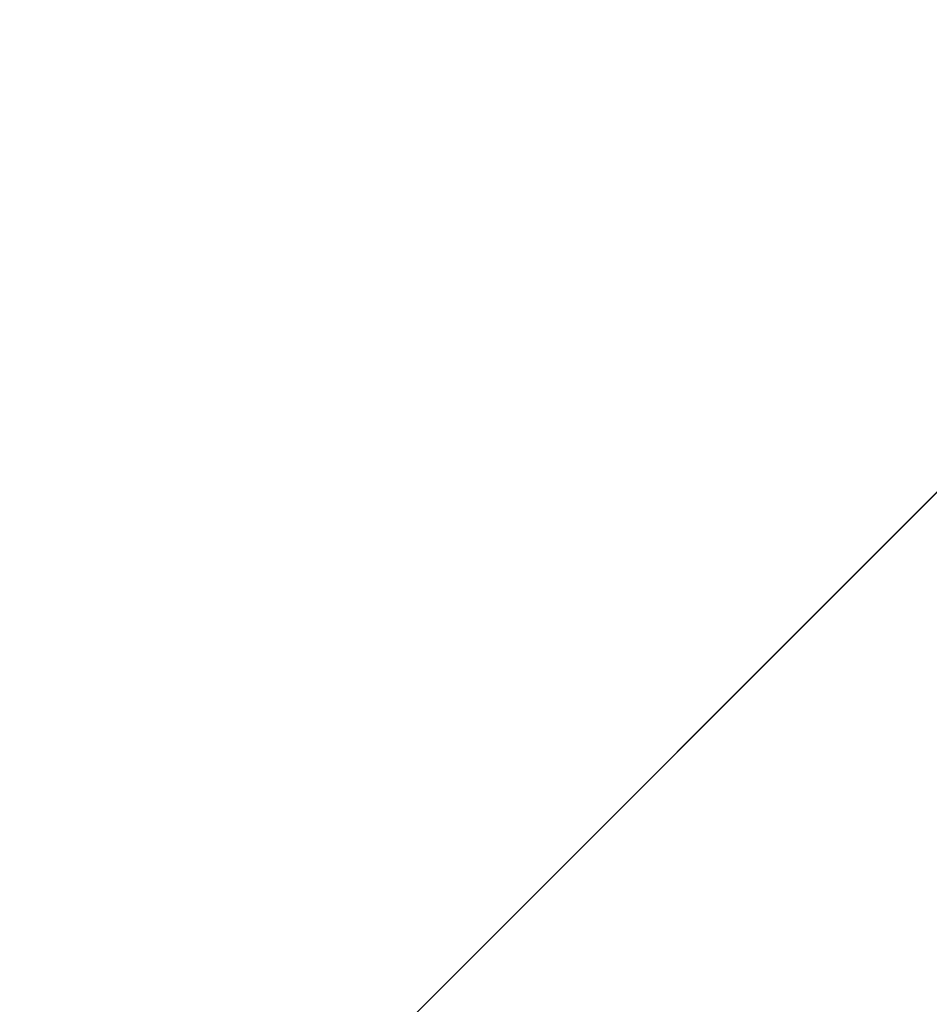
# Model space of a CAD drawing. Header units: centimetres. Extents: x -20.5 to 20.5, y -20.5 to 20.5.
# Tile 112 of 256: x -1.67403 to -1.6726, y 0.32661 to 0.32816. Entities that reach past the tile are written whole.
import ezdxf

# ---------------------------------------------------------------- set-up
doc = ezdxf.new("R2010")
doc.units = ezdxf.units.CM
doc.header["$LTSCALE"] = 2.54
doc.layers.get('0').update_dxf_attribs({"true_color": 0xff5454})
doc.layers.add('CHROM', color=7, linetype='Continuous', true_color=0x777799)
doc.layers.add('USZCZELKI', color=7, linetype='Continuous', true_color=0x009987)

# ---------------------------------------------------------------- blocks, each defined once
blk = doc.blocks.new('Grupuj#4')
at = {"color": 0}
blk.add_line((1.1129942, 1.1129942, 3.9), (2.3673582, 2.3673582, 3.6769454), dxfattribs=at)
blk.add_line((1.1129942, 1.1129942, 3.9), (2.3673582, 2.3673582, 3.6769454), dxfattribs=at)
blk = doc.blocks.new('R__nica#1')
at = {"color": 0}
blk.add_blockref('Grupuj#4', (0, 0), dxfattribs=at)
blk = doc.blocks.new('OuterShell')
at = {"color": 0}
for p, q in [((2.1064651, 2.1064651, 13.0947334), (2.5895673, 2.5895673, 13.2099554)), ((2.1064651, 2.1064651, 13.0947334), (2.5895673, 2.5895673, 13.2099554)), ((2.5834976, 2.5834976, 12.765091), (2.1064651, 2.1064651, 12.6882164)), ((2.5834976, 2.5834976, 12.765091), (2.1064651, 2.1064651, 12.6882164))]:
    blk.add_line(p, q, dxfattribs=at)
blk = doc.blocks.new('Grupuj#2')
at = {"color": 250, "true_color": 0x262626}
for p, q in [((0.905796, 0.905796, 1.15), (0.6936639, 0.6936639, 1.2)), ((0.6936639, 0.6936639, 1.3), (0.905796, 0.905796, 1.35)), ((0.6936639, 0.6936639, 1.3), (0.905796, 0.905796, 1.35)), ((0.905796, 0.905796, 1.15), (0.6936639, 0.6936639, 1.2))]:
    blk.add_line(p, q, dxfattribs=at)
blk = doc.blocks.new('R__nica')
at = {"color": 0}
blk.add_line((1.1712813, 0.4031716, 4.8), (1.7978691, -0.0704742, 4.1734121), dxfattribs=at)
blk.add_line((1.1712813, 0.4031716, 4.8), (1.7978691, -0.0704742, 4.1734121), dxfattribs=at)
blk = doc.blocks.new('Oltens Halsa korek do umywalki klik klak okr_g_y z przelewem G1 1_4 chrom 05101100')
at = {"layer": 'CHROM', "color": 253, "true_color": 0x999999}
for name, p in [('OuterShell', (0, 0, 0.2638686)), ('R__nica#1', (0.2460185, 0.2460185, 7.9663059))]:
    blk.add_blockref(name, p, dxfattribs=at)
at = {"layer": 'CHROM', "color": 253, "true_color": 0x999999, "extrusion": (0, -1, 3.10238e-13)}
blk.add_blockref('R__nica', (0.8460185, 6.7, -6.8172998), dxfattribs=at)
at = {"layer": 'USZCZELKI', "color": 253, "true_color": 0x999999}
blk.add_blockref('Grupuj#2', (1.6777016, 1.6777016, 11.2301746), dxfattribs=at)
blk = doc.blocks.new('Oltens Susa umywalka wisz_ca 50x41 cm z pow_ok_ SmartClean bia_a 41903000')
at = {"color": 0}
blk.add_blockref('Oltens Halsa korek do umywalki klik klak okr_g_y z przelewem G1 1_4 chrom 05101100', (16.4539815, 18.4539815, -8.8663059), dxfattribs=at)

msp = doc.modelspace()

# ---------------------------------------------------------------- block references
at = {"color": 0}
msp.add_blockref('Oltens Susa umywalka wisz_ca 50x41 cm z pow_ok_ SmartClean bia_a 41903000', (-20.5, -20.5, -2.4487813), dxfattribs=at)

doc.saveas('drawing.dxf')
